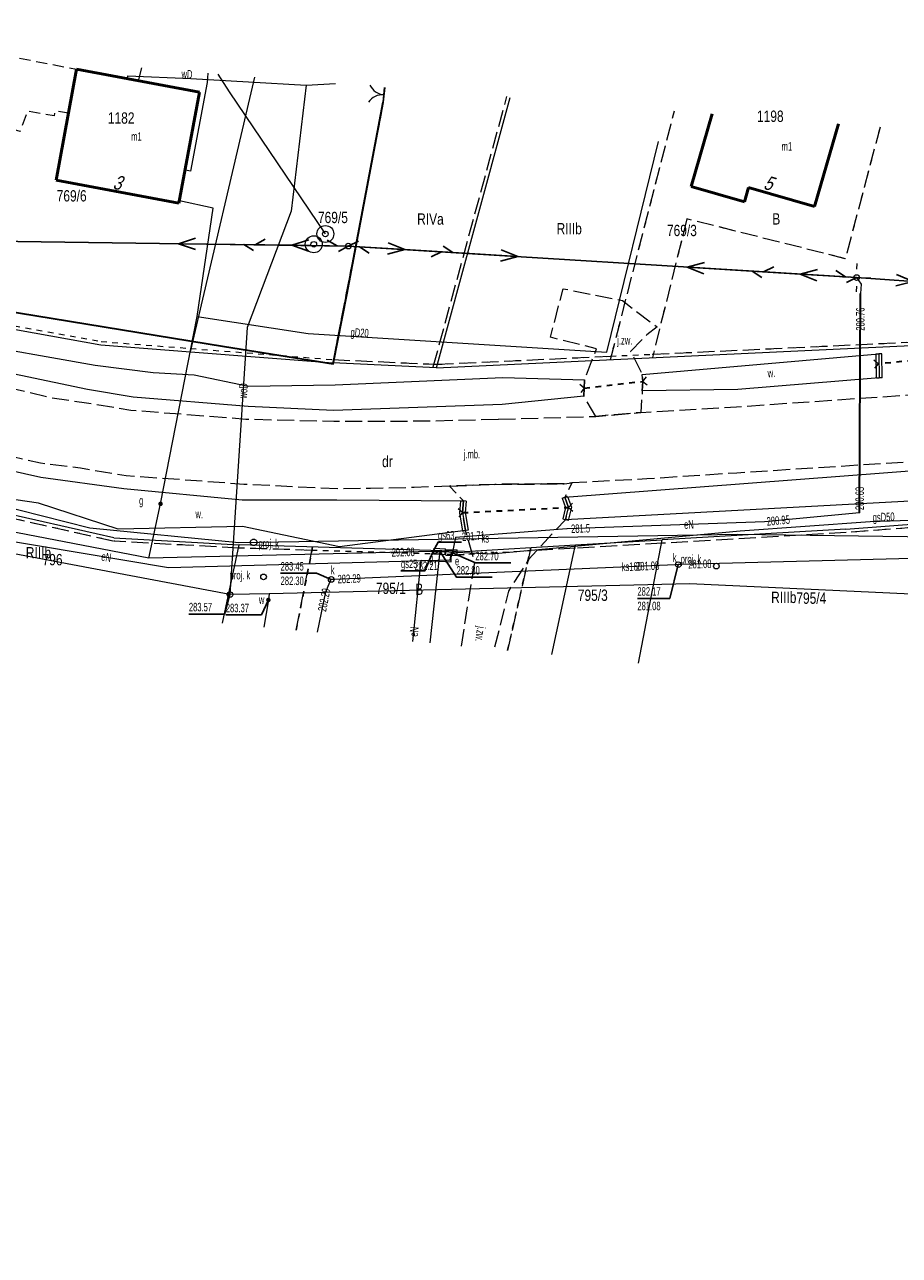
# Model space of a CAD drawing. Header units: metres. Extents: x 7428509 to 7430603, y 5527625 to 5529161.
# Tile 15 of 29: x 7430177 to 7430254, y 5527700 to 5527809. Entities that reach past the tile are written whole.
import ezdxf
from ezdxf.enums import TextEntityAlignment as Align

# ---------------------------------------------------------------- set-up
doc = ezdxf.new("R2010")
doc.units = ezdxf.units.M
doc.header["$MEASUREMENT"] = 0
for name, pattern in [('0.5_0.5', [1, 0.5, -0.5]), ('1.0_0.5', [1.5, 1, -0.5]), ('1.5_0.5', [2, 1.5, -0.5]), ('219-500', [0]), ('egkk-500', [2, 1.5, -0.5]), ('egug-500', [1, 0.5, -0.5]), ('otkz_500', [1, 0.5, -0.5]), ('otob_500', [0]), ('suep_nn_500', [0]), ('sutp_500', [0])]:
    doc.linetypes.add(name, pattern=pattern)
doc.layers.get('0').update_dxf_attribs({"color": 2, "linetype": 'CONTINUOUS', "lineweight": 5})
for name, color, linetype in [('210-oznaczenie konturu użytku gruntowego', 7, 'CONTINUOUS'), ('211-numer działki ewidencyjnej', 7, 'CONTINUOUS'), ('217-Granica konturu po granicy działki', 7, 'CONTINUOUS'), ('217-kontur klasyfikacyjny', 7, 'CONTINUOUS'), ('218-Granica użytku po granicy działki', 7, 'CONTINUOUS'), ('218-kontur użytku gruntowego', 7, 'CONTINUOUS'), ('219-działka ewidencyjna', 7, 'CONTINUOUS'), ('238-Punkt adresowy budynku', 7, 'CONTINUOUS'), ('312-budynek ewidencyjny', 7, 'CONTINUOUS'), ('312-oznaczenie budynku ewidencyjnego', 7, 'CONTINUOUS'), ('312-oznaczenie budynku ewidencyjnego-Atr117', 7, 'CONTINUOUS'), ('brama', 7, 'CONTINUOUS'), ('chodnik', 7, 'CONTINUOUS'), ('jezdnia', 7, 'CONTINUOUS'), ('jezdnia-Atr17', 7, 'CONTINUOUS'), ('komora podziemna', 7, 'CONTINUOUS'), ('komora podziemna - ob. projektowany', 7, 'CONTINUOUS'), ('komora podziemna - ob. projektowany-Atr17', 7, 'CONTINUOUS'), ('latarnia', 7, 'CONTINUOUS'), ('obudowa ochronna przewodu', 7, 'CONTINUOUS'), ('ogrodzenie trwałe', 7, 'CONTINUOUS'), ('przepust', 7, 'CONTINUOUS'), ('przewód elektroenergetyczny niskiego napięcia', 7, 'CONTINUOUS'), ('przewód elektroenergetyczny podziemny', 7, 'CONTINUOUS'), ('przewód elektroenergetyczny podziemny-Atr1', 7, 'CONTINUOUS'), ('przewód gazowy', 7, 'CONTINUOUS'), ('przewód gazowy-Atr1', 7, 'CONTINUOUS'), ('przewód kanalizacyjny', 7, 'CONTINUOUS'), ('przewód kanalizacyjny-Atr1', 7, 'CONTINUOUS'), ('przewód telekomunikacyjny napowietrzny', 7, 'CONTINUOUS'), ('przewód wodociągowy', 7, 'CONTINUOUS'), ('przewód wodociągowy-Atr1', 7, 'CONTINUOUS'), ('rzędna', 7, 'CONTINUOUS'), ('rzędna-Atr2', 7, 'CONTINUOUS'), ('rzędna-Atr3', 7, 'CONTINUOUS'), ('rów przydrożny (poligon)', 7, 'CONTINUOUS'), ('rów przydrożny (poligon)-Atr17', 7, 'CONTINUOUS'), ('studnia kanalizacyjna', 7, 'CONTINUOUS'), ('studnia kanalizacyjna - ob. projektowany', 7, 'CONTINUOUS'), ('studnia kanalizacyjna - ob. projektowany-Atr17', 7, 'CONTINUOUS'), ('studnia kanalizacyjna-Atr17', 7, 'CONTINUOUS'), ('studnia zwykła', 7, 'CONTINUOUS'), ('szafa elektroenergetyczna lub kontener', 7, 'CONTINUOUS'), ('szafa elektroenergetyczna lub kontener-Atr17', 7, 'CONTINUOUS'), ('szafa gazowa lub kontener', 7, 'CONTINUOUS'), ('szafa gazowa lub kontener-Atr17', 7, 'CONTINUOUS'), ('słup przewodów napowietrznych', 7, 'CONTINUOUS'), ('zasuwa lub zawór', 7, 'CONTINUOUS'), ('zasuwa lub zawór-Atr17', 7, 'CONTINUOUS'), ('ściana oporowa (linia)', 7, 'CONTINUOUS')]:
    doc.layers.add(name, color=color, linetype=linetype)
doc.styles.get("Standard").update_dxf_attribs({"font": 'Working1250', "width": 0.75})
doc.linetypes.add('902-500', pattern='A,3.75,0,[1,ksztalty.shx,S=0.5,R=0,X=0,Y=0],3.75', length=7.5)
doc.linetypes.add('otdn_500', pattern='A,5,0,[21,ksztalty.shx,S=0.5,R=0,X=-1,Y=0]', length=5)
doc.linetypes.add('otdn_500_short', pattern='A,2.5,0,[21,ksztalty.shx,S=0.5,R=0,X=-1,Y=0],0.5', length=3)

# ---------------------------------------------------------------- blocks, each defined once
blk = doc.blocks.new('US25')
at = {"linetype": 'Continuous', "lineweight": 0}
h = blk.add_hatch(color=0, dxfattribs=at)
edge = h.paths.add_edge_path()
edge.add_arc((0, 0), 0.2, 0, 360)
blk = doc.blocks.new('US15')
at = {"color": 0, "linetype": 'Continuous', "lineweight": 13}
blk.add_circle((0, 0), 0.25, dxfattribs=at)
blk = doc.blocks.new('PW01')
at = {"linetype": 'Continuous', "lineweight": 13}
h = blk.add_hatch(color=0, dxfattribs=at)
edge = h.paths.add_edge_path()
edge.add_arc((0, 0), 0.045, 0, 360)
blk = doc.blocks.new('US13')
at = {"color": 0, "linetype": 'Continuous', "lineweight": 13}
for radius in [0.75, 0.25]:
    blk.add_circle((0, 0), radius, dxfattribs=at)
blk = doc.blocks.new('US20')
at = {"color": 0, "linetype": 'Continuous', "lineweight": 13}
for p, q in [((-0.5, -0.25), (-0.5, 0.25)), ((-0.5, 0.25), (0.5, 0.25)), ((0.5, -0.25), (0.5, 0.25)), ((-0.5, -0.25), (0.5, -0.25))]:
    blk.add_line(p, q, dxfattribs=at)
blk = doc.blocks.new('US18')
at = {"color": 0, "linetype": 'Continuous', "lineweight": 13}
for p, q in [((-0.5, -0.25), (-0.5, 0.25)), ((-0.5, 0.25), (0.5, 0.25)), ((0.5, -0.25), (0.5, 0.25)), ((-0.5, -0.25), (0.5, -0.25))]:
    blk.add_line(p, q, dxfattribs=at)
blk = doc.blocks.new('SM01')
at = {"color": 0, "linetype": 'Continuous', "lineweight": 13}
for p, q in [((-0.53, 0.531), (-0.883, 0.884)), ((0.531, 0.531), (0.884, 0.884)), ((-0.53, -0.53), (-0.883, -0.883)), ((0.531, -0.53), (0.884, -0.883))]:
    blk.add_line(p, q, dxfattribs=at)
blk.add_circle((0, 0), 0.25, dxfattribs=at)
blk = doc.blocks.new('SUEP1')
at = {"color": 0, "linetype": 'Continuous'}
for p, q in [((0, 0), (5, 0)), ((5, 0), (3.5, 0.5)), ((5, 0), (3.5, -0.5)), ((5, 0), (15, 0)), ((15, 0), (13.5, 0.5)), ((15, 0), (13.5, -0.5))]:
    blk.add_line(p, q, dxfattribs=at)
blk = doc.blocks.new('IB05')
at = {"color": 0, "linetype": 'Continuous', "lineweight": 13}
for q in [(0.354, 0.354), (0.354, -0.354)]:
    blk.add_line((0, 0), q, dxfattribs=at)
blk = doc.blocks.new('SUTP')
at = {"color": 0, "linetype": 'Continuous'}
for p, q in [((0, 0), (0.866, 0.5)), ((0, 0), (9.232, 0)), ((1.866, -0.5), (1, 0)), ((7.366, -0.5), (8.232, 0)), ((9.232, 0), (8.366, 0.5))]:
    blk.add_line(p, q, dxfattribs=at)
blk = doc.blocks.new('OK02')
at = {"color": 0, "linetype": 'Continuous', "lineweight": 0}
for centre, start, end in [((-1.5, 0), 0, 60), ((1.5, 0), 120, 180)]:
    blk.add_arc(centre, 1.5, start, end, dxfattribs=at)

msp = doc.modelspace()

# ---------------------------------------------------------------- linework, layer by layer
at = {"layer": '217-Granica konturu po granicy działki', "color": 3, "linetype": '1.5_0.5', "lineweight": 18}
for p, q in [((7430212.96, 5527778.81), (7430219.46, 5527802.67)), ((7430219.46, 5527802.67), (7430219.46, 5527802.67)), ((7430219.46, 5527802.67), (7430219.46, 5527802.67)), ((7430232.3, 5527779.92), (7430255.15, 5527780.99)), ((7430232.3, 5527779.92), (7430232.3, 5527779.92)), ((7430232.3, 5527779.92), (7430232.3, 5527779.92)), ((7430204.09, 5527779.45), (7430204.09, 5527779.45)), ((7430204.09, 5527779.45), (7430204.09, 5527779.45)), ((7430204.09, 5527779.45), (7430213.26, 5527779.03)), ((7430213.24, 5527779.03), (7430228.6, 5527779.75)), ((7430213.24, 5527779.03), (7430213.24, 5527779.03)), ((7430213.24, 5527779.03), (7430213.24, 5527779.03)), ((7430213.26, 5527779.03), (7430213.26, 5527779.03)), ((7430213.26, 5527779.03), (7430213.26, 5527779.03)), ((7430228.6, 5527779.75), (7430228.6, 5527779.75)), ((7430228.6, 5527779.75), (7430228.6, 5527779.75)), ((7430212.96, 5527778.81), (7430212.96, 5527778.81)), ((7430212.96, 5527778.81), (7430212.96, 5527778.81)), ((7430184.67, 5527763.42), (7430167.48, 5527767.29)), ((7430263.32, 5527765.23), (7430249.43, 5527764.17)), ((7430249.43, 5527764.17), (7430233.2, 5527763.23)), ((7430249.43, 5527764.17), (7430249.43, 5527764.17)), ((7430249.43, 5527764.17), (7430249.43, 5527764.17)), ((7430249.43, 5527764.17), (7430249.43, 5527764.17)), ((7430249.43, 5527764.17), (7430249.43, 5527764.17)), ((7430184.67, 5527763.42), (7430184.67, 5527763.42)), ((7430184.67, 5527763.42), (7430184.67, 5527763.42)), ((7430195.81, 5527762.8), (7430184.72, 5527763.41)), ((7430184.72, 5527763.41), (7430184.72, 5527763.41)), ((7430184.72, 5527763.41), (7430184.72, 5527763.41)), ((7430195.81, 5527762.8), (7430195.81, 5527762.8)), ((7430195.81, 5527762.8), (7430195.81, 5527762.8)), ((7430202.3, 5527762.6), (7430195.82, 5527762.8)), ((7430195.82, 5527762.8), (7430195.82, 5527762.8)), ((7430195.82, 5527762.8), (7430195.82, 5527762.8)), ((7430202.3, 5527762.6), (7430202.3, 5527762.6)), ((7430202.3, 5527762.6), (7430202.3, 5527762.6)), ((7430225.53, 5527762.78), (7430221.6, 5527762.55)), ((7430221.6, 5527762.55), (7430221.6, 5527762.55)), ((7430221.6, 5527762.55), (7430221.6, 5527762.55)), ((7430233.2, 5527763.23), (7430225.53, 5527762.78)), ((7430225.53, 5527762.78), (7430225.53, 5527762.78)), ((7430225.53, 5527762.78), (7430225.53, 5527762.78)), ((7430225.53, 5527762.78), (7430225.53, 5527762.78)), ((7430225.53, 5527762.78), (7430225.53, 5527762.78)), ((7430233.2, 5527763.23), (7430233.2, 5527763.23)), ((7430233.2, 5527763.23), (7430233.2, 5527763.23)), ((7430233.2, 5527763.23), (7430233.2, 5527763.23)), ((7430233.2, 5527763.23), (7430233.2, 5527763.23))]:
    msp.add_line(p, q, dxfattribs=at)
at = {"layer": '217-kontur klasyfikacyjny', "color": 92, "linetype": 'egkk-500', "lineweight": 18, "flags": 128}
for points in [[(7430208.67, 5527803.48), (7430208.55, 5527802.19)], [(7430208.55, 5527802.19), (7430204.08, 5527779.15)], [(7430228.61, 5527779.45), (7430234.26, 5527801.43)], [(7430252.42, 5527799.97), (7430249.35, 5527788.36)], [(7430235.36, 5527791.87), (7430232.31, 5527779.62)], [(7430249.35, 5527788.36), (7430235.36, 5527791.87)], [(7430200.85, 5527755.56), (7430202.31, 5527762.9)], [(7430221.58, 5527762.85), (7430219.53, 5527753.76)]]:
    msp.add_lwpolyline(points, dxfattribs=at)
at = {"layer": '218-Granica użytku po granicy działki', "color": 3, "linetype": '0.5_0.5', "lineweight": 18}
for p, q in [((7430167.11, 5527784.03), (7430183.65, 5527781.04)), ((7430183.62, 5527781.04), (7430183.62, 5527781.04)), ((7430183.62, 5527781.04), (7430183.62, 5527781.04)), ((7430183.62, 5527781.04), (7430191.53, 5527780.43)), ((7430183.65, 5527781.04), (7430183.65, 5527781.04)), ((7430183.65, 5527781.04), (7430183.65, 5527781.04)), ((7430191.53, 5527780.43), (7430191.53, 5527780.43)), ((7430191.53, 5527780.43), (7430191.53, 5527780.43)), ((7430191.53, 5527780.43), (7430191.53, 5527780.43)), ((7430191.53, 5527780.43), (7430191.53, 5527780.43)), ((7430191.53, 5527780.43), (7430204.1, 5527779.45)), ((7430228.6, 5527779.75), (7430232.3, 5527779.92)), ((7430232.3, 5527779.92), (7430255.15, 5527780.99)), ((7430232.3, 5527779.92), (7430232.3, 5527779.92)), ((7430232.3, 5527779.92), (7430232.3, 5527779.92)), ((7430232.3, 5527779.92), (7430232.3, 5527779.92)), ((7430232.3, 5527779.92), (7430232.3, 5527779.92)), ((7430204.09, 5527779.45), (7430204.09, 5527779.45)), ((7430204.09, 5527779.45), (7430204.09, 5527779.45)), ((7430204.09, 5527779.45), (7430213.26, 5527779.03)), ((7430204.1, 5527779.45), (7430204.1, 5527779.45)), ((7430204.1, 5527779.45), (7430204.1, 5527779.45)), ((7430213.24, 5527779.03), (7430228.6, 5527779.75)), ((7430213.24, 5527779.03), (7430213.24, 5527779.03)), ((7430213.24, 5527779.03), (7430213.24, 5527779.03)), ((7430213.26, 5527779.03), (7430213.26, 5527779.03)), ((7430213.26, 5527779.03), (7430213.26, 5527779.03)), ((7430228.6, 5527779.75), (7430228.6, 5527779.75)), ((7430228.6, 5527779.75), (7430228.6, 5527779.75)), ((7430228.6, 5527779.75), (7430228.6, 5527779.75)), ((7430228.6, 5527779.75), (7430228.6, 5527779.75)), ((7430184.67, 5527763.42), (7430167.48, 5527767.29)), ((7430263.32, 5527765.23), (7430249.43, 5527764.17)), ((7430249.43, 5527764.17), (7430233.2, 5527763.23)), ((7430249.43, 5527764.17), (7430249.43, 5527764.17)), ((7430249.43, 5527764.17), (7430249.43, 5527764.17)), ((7430249.43, 5527764.17), (7430249.43, 5527764.17)), ((7430249.43, 5527764.17), (7430249.43, 5527764.17)), ((7430184.67, 5527763.42), (7430184.67, 5527763.42)), ((7430184.67, 5527763.42), (7430184.67, 5527763.42)), ((7430195.81, 5527762.8), (7430184.72, 5527763.41)), ((7430184.72, 5527763.41), (7430184.72, 5527763.41)), ((7430184.72, 5527763.41), (7430184.72, 5527763.41)), ((7430195.81, 5527762.8), (7430195.81, 5527762.8)), ((7430195.81, 5527762.8), (7430195.81, 5527762.8)), ((7430202.3, 5527762.6), (7430195.82, 5527762.8)), ((7430195.82, 5527762.8), (7430195.82, 5527762.8)), ((7430195.82, 5527762.8), (7430195.82, 5527762.8)), ((7430215.7, 5527762.2), (7430202.3, 5527762.6)), ((7430202.3, 5527762.6), (7430202.3, 5527762.6)), ((7430202.3, 5527762.6), (7430202.3, 5527762.6)), ((7430202.3, 5527762.6), (7430202.3, 5527762.6)), ((7430202.3, 5527762.6), (7430202.3, 5527762.6)), ((7430221.6, 5527762.55), (7430215.73, 5527762.2)), ((7430225.53, 5527762.78), (7430221.6, 5527762.55)), ((7430221.6, 5527762.55), (7430221.6, 5527762.55)), ((7430221.6, 5527762.55), (7430221.6, 5527762.55)), ((7430221.6, 5527762.55), (7430221.6, 5527762.55)), ((7430221.6, 5527762.55), (7430221.6, 5527762.55)), ((7430233.2, 5527763.23), (7430225.53, 5527762.78)), ((7430225.53, 5527762.78), (7430225.53, 5527762.78)), ((7430225.53, 5527762.78), (7430225.53, 5527762.78)), ((7430225.53, 5527762.78), (7430225.53, 5527762.78)), ((7430225.53, 5527762.78), (7430225.53, 5527762.78)), ((7430233.2, 5527763.23), (7430233.2, 5527763.23)), ((7430233.2, 5527763.23), (7430233.2, 5527763.23)), ((7430233.2, 5527763.23), (7430233.2, 5527763.23)), ((7430233.2, 5527763.23), (7430233.2, 5527763.23)), ((7430215.7, 5527762.2), (7430215.7, 5527762.2)), ((7430215.7, 5527762.2), (7430215.7, 5527762.2)), ((7430215.73, 5527762.2), (7430215.73, 5527762.2)), ((7430215.73, 5527762.2), (7430215.73, 5527762.2))]:
    msp.add_line(p, q, dxfattribs=at)
at = {"layer": '218-kontur użytku gruntowego', "color": 3, "linetype": 'egug-500', "lineweight": 18, "flags": 128}
for points in [[(7430208.67, 5527803.48), (7430208.55, 5527802.19)], [(7430208.55, 5527802.19), (7430204.08, 5527779.15)], [(7430228.61, 5527779.45), (7430234.26, 5527801.43)], [(7430252.42, 5527799.97), (7430249.35, 5527788.36)], [(7430235.36, 5527791.87), (7430232.31, 5527779.62)], [(7430249.35, 5527788.36), (7430235.36, 5527791.87)], [(7430202.31, 5527762.9), (7430200.85, 5527755.56)], [(7430219.53, 5527753.76), (7430221.58, 5527762.85)]]:
    msp.add_lwpolyline(points, dxfattribs=at)
at = {"layer": '219-działka ewidencyjna', "color": 7, "linetype": '219-500', "lineweight": 18, "flags": 128}
for points in [[(7430191.51, 5527780.13), (7430197.2, 5527804.4)], [(7430213.25, 5527778.73), (7430219.75, 5527802.59)], [(7430167.06, 5527783.73), (7430183.6, 5527780.74)], [(7430183.6, 5527780.74), (7430191.51, 5527780.13)], [(7430191.51, 5527780.13), (7430204.08, 5527779.15)], [(7430213.25, 5527778.73), (7430255.16, 5527780.69)], [(7430213.25, 5527778.73), (7430204.08, 5527779.15)], [(7430184.74, 5527763.71), (7430167.55, 5527767.58)], [(7430249.41, 5527764.47), (7430263.3, 5527765.53)], [(7430184.74, 5527763.71), (7430195.83, 5527763.1)], [(7430249.41, 5527764.47), (7430233.18, 5527763.53)], [(7430194.35, 5527756.18), (7430195.83, 5527763.1)], [(7430215.71, 5527762.5), (7430195.83, 5527763.1)], [(7430215.71, 5527762.5), (7430225.51, 5527763.08)], [(7430225.31, 5527762.14), (7430225.51, 5527763.08)], [(7430225.51, 5527763.08), (7430233.18, 5527763.53)], [(7430231.08, 5527752.65), (7430233.18, 5527763.53)], [(7430223.43, 5527753.39), (7430225.31, 5527762.14)]]:
    msp.add_lwpolyline(points, dxfattribs=at)
at = {"layer": '312-budynek ewidencyjny', "color": 7, "linetype": 'Continuous', "lineweight": 50, "flags": 128}
for points in [[(7430179.67, 5527795.29), (7430181.45, 5527805.1)], [(7430181.45, 5527805.1), (7430192.33, 5527803.07)], [(7430192.33, 5527803.07), (7430190.5, 5527793.27)], [(7430235.74, 5527794.72), (7430237.6, 5527801.16)], [(7430248.74, 5527800.27), (7430246.64, 5527792.97)], [(7430190.5, 5527793.27), (7430179.67, 5527795.29)], [(7430240.44, 5527793.37), (7430235.74, 5527794.72)], [(7430240.8, 5527794.65), (7430240.44, 5527793.37)], [(7430246.64, 5527792.97), (7430240.8, 5527794.65)]]:
    msp.add_lwpolyline(points, dxfattribs=at)
at = {"layer": 'brama', "color": 7, "linetype": 'otob_500', "lineweight": 18, "flags": 128}
msp.add_lwpolyline([(7430208.55, 5527802.19), (7430208.65, 5527803.48)], dxfattribs=at)
at = {"layer": 'chodnik', "color": 7, "linetype": '1.0_0.5', "lineweight": 18, "flags": 128}
msp.add_lwpolyline([(7430176.41, 5527806.07), (7430181.45, 5527805.1), (7430180.74, 5527801.2), (7430179.56, 5527801.41), (7430179.48, 5527800.96), (7430177.11, 5527801.39), (7430176.47, 5527799.6), (7430175.45, 5527799.9), (7430171.5, 5527786.13), (7430172.12, 5527784.16)], dxfattribs=at)
at = {"layer": 'jezdnia', "color": 7, "linetype": '1.5_0.5', "lineweight": 18, "flags": 128}
for points in [[(7430218.72, 5527774.18), (7430227.31, 5527774.43), (7430231.28, 5527774.78), (7430239.73, 5527775.28), (7430258.88, 5527776.6), (7430265.78, 5527776.94), (7430272.99, 5527777.08), (7430275.65, 5527777.09), (7430279.78, 5527777.08), (7430287.68, 5527776.81), (7430300.49, 5527775.58), (7430307.06, 5527774.6), (7430313.64, 5527773.32), (7430319.73, 5527772.11), (7430324.82, 5527770.64), (7430333.05, 5527768.08), (7430338.5, 5527766), (7430343.67, 5527764.03), (7430352.21, 5527760.93), (7430363.19, 5527756.51), (7430374.78, 5527752.04), (7430383.71, 5527748.4), (7430391.19, 5527745.47), (7430398.82, 5527742.26), (7430405.67, 5527739.56), (7430416.91, 5527734.95), (7430426.65, 5527730.94), (7430433.43, 5527728.12), (7430437.36, 5527726.5), (7430449.37, 5527721.78), (7430451.39, 5527720.79), (7430454.51, 5527719.6), (7430464.72, 5527715.44), (7430474.73, 5527710.97), (7430482.04, 5527707.47), (7430487.88, 5527704.42), (7430493.78, 5527701.27), (7430498.17, 5527698.65), (7430504.13, 5527695.31), (7430510.77, 5527690.85), (7430521, 5527683.91), (7430532.55, 5527676.34), (7430544.06, 5527668.43), (7430549.96, 5527664.51), (7430559.13, 5527658.16), (7430571.4, 5527649.51), (7430569.45, 5527643.86), (7430555.54, 5527653.3), (7430546.8, 5527659.2), (7430540.11, 5527663.7), (7430529.1, 5527671.25), (7430517.8, 5527679.08), (7430507.45, 5527686.02), (7430501.43, 5527689.95), (7430495.41, 5527693.93), (7430491.1, 5527696.25), (7430485.74, 5527699.33), (7430481.21, 5527701.81), (7430480.13, 5527702.35), (7430471.61, 5527706.18), (7430463.58, 5527709.54), (7430451.04, 5527714.69), (7430447.64, 5527716.07), (7430440.85, 5527718.96), (7430435.02, 5527721.25), (7430430.87, 5527722.99), (7430424.16, 5527725.77), (7430414.42, 5527729.68), (7430403.46, 5527734.19), (7430396.47, 5527737.08), (7430389.75, 5527739.82), (7430382.09, 5527742.69), (7430372.75, 5527746.43), (7430361.16, 5527750.96), (7430349.66, 5527755.38), (7430341.86, 5527758.43), (7430336.34, 5527760.63), (7430331.23, 5527762.31), (7430323.1, 5527764.98), (7430318.31, 5527766.28), (7430312.85, 5527767.47), (7430304.15, 5527769.03), (7430300.25, 5527769.55), (7430287.26, 5527770.83), (7430280.45, 5527771.04), (7430275.3, 5527771.07), (7430273.11, 5527771.05), (7430266.58, 5527770.97), (7430259.14, 5527770.67), (7430239.76, 5527769.43), (7430231.81, 5527768.91), (7430225.21, 5527768.56), (7430224.52, 5527768.48), (7430218.39, 5527768.43), (7430214.4, 5527768.28), (7430211.27, 5527768.15), (7430207.41, 5527768.07), (7430204.52, 5527768.02), (7430196.23, 5527768.43), (7430185.83, 5527769.19), (7430181.8, 5527769.85), (7430178.28, 5527770.29), (7430167.45, 5527772.79), (7430160.97, 5527774.51), (7430155.15, 5527776.42), (7430154.1, 5527776.75), (7430150.29, 5527778.22), (7430145.6, 5527780.1), (7430143.71, 5527781.18), (7430137.72, 5527783.81), (7430131.73, 5527786.81), (7430128.38, 5527788.35), (7430125.36, 5527789.94), (7430115.89, 5527795.58), (7430115.01, 5527796.13), (7430107.57, 5527800.55), (7430108.51, 5527808.26), (7430117.7, 5527801.33), (7430128.09, 5527795.14), (7430131.32, 5527793.39), (7430137.58, 5527790.41), (7430141.49, 5527788.64), (7430146.14, 5527786.64), (7430154.15, 5527783.23), (7430157.61, 5527782.02), (7430159.64, 5527781.2), (7430165.62, 5527779.38), (7430170.12, 5527778.22), (7430179.29, 5527776.08), (7430182.34, 5527775.63), (7430186.25, 5527774.99), (7430196.42, 5527774.2), (7430204.17, 5527774), (7430212.15, 5527774.03)], [(7430227.31, 5527774.43), (7430226.26, 5527776.21), (7430226.32, 5527777.65), (7430227.38, 5527780.4), (7430223.32, 5527781.42), (7430224.42, 5527785.71), (7430229.66, 5527784.66), (7430232.73, 5527782.33), (7430231.82, 5527781.63), (7430230.39, 5527780.17), (7430231.42, 5527778.13), (7430231.47, 5527777.52), (7430231.42, 5527776.69), (7430231.28, 5527774.78)]]:
    msp.add_lwpolyline(points, close=True, dxfattribs=at)
for points in [[(7430214.4, 5527768.28), (7430218.39, 5527768.43), (7430224.52, 5527768.48), (7430225.21, 5527768.56), (7430224.59, 5527767.29), (7430224.91, 5527766.4), (7430224.63, 5527765.31), (7430221.4, 5527761.83), (7430219.6, 5527758.99), (7430218.34, 5527753.88)], [(7430215.44, 5527754.15), (7430216.63, 5527761.55), (7430215.8, 5527764.34), (7430215.54, 5527765.93), (7430215.62, 5527766.96), (7430214.4, 5527768.28)]]:
    msp.add_lwpolyline(points, dxfattribs=at)
at = {"layer": 'komora podziemna - ob. projektowany', "color": 34, "linetype": 'Continuous', "lineweight": 18, "flags": 128}
msp.add_lwpolyline([(7430197.1, 5527763.03), (7430197.04, 5527763.04), (7430196.99, 5527763.05), (7430196.94, 5527763.08), (7430196.89, 5527763.12), (7430196.86, 5527763.17), (7430196.83, 5527763.22), (7430196.82, 5527763.28), (7430196.82, 5527763.34), (7430196.83, 5527763.4), (7430196.86, 5527763.45), (7430196.89, 5527763.5), (7430196.94, 5527763.54), (7430196.99, 5527763.57), (7430197.04, 5527763.58), (7430197.1, 5527763.59), (7430197.16, 5527763.58), (7430197.21, 5527763.57), (7430197.26, 5527763.54), (7430197.31, 5527763.5), (7430197.34, 5527763.45), (7430197.37, 5527763.4), (7430197.38, 5527763.34), (7430197.38, 5527763.28), (7430197.37, 5527763.22), (7430197.34, 5527763.17), (7430197.31, 5527763.12), (7430197.26, 5527763.08), (7430197.21, 5527763.05), (7430197.16, 5527763.04)], close=True, dxfattribs=at)
at = {"layer": 'obudowa ochronna przewodu', "color": 7, "linetype": 'Continuous', "lineweight": 35, "flags": 128}
msp.add_lwpolyline([(7430250.61, 5527765.9), (7430250.68, 5527785.29)], dxfattribs=at)
at = {"layer": 'ogrodzenie trwałe', "color": 7, "linetype": '902-500', "lineweight": 35, "flags": 128}
msp.add_lwpolyline([(7430173.25, 5527806.32), (7430172.26, 5527802.76), (7430167.29, 5527785.12), (7430170.7, 5527784.38), (7430172.12, 5527784.16), (7430173.25, 5527784.07), (7430194.52, 5527780.59), (7430204.11, 5527779.07), (7430205.32, 5527785.2), (7430208.55, 5527802.19)], dxfattribs=at)
at = {"layer": 'przepust', "color": 7, "linetype": 'otkz_500', "lineweight": 35, "flags": 128}
for points in [[(7430257.34, 5527779.55), (7430252.24, 5527779.07)], [(7430226.29, 5527776.93), (7430231.47, 5527777.52)], [(7430215.54, 5527765.93), (7430224.91, 5527766.4)]]:
    msp.add_lwpolyline(points, dxfattribs=at)
at = {"layer": 'przewód elektroenergetyczny niskiego napięcia', "color": 1, "linetype": 'suep_nn_500', "lineweight": 18, "flags": 128}
for points in [[(7430161.65, 5527790.08), (7430205.46, 5527789.47)], [(7430205.46, 5527789.47), (7430250.35, 5527786.69)], [(7430250.35, 5527786.69), (7430294.8, 5527783.65)]]:
    msp.add_lwpolyline(points, dxfattribs=at)
at = {"layer": 'przewód elektroenergetyczny podziemny', "color": 1, "linetype": 'Continuous', "lineweight": 18, "flags": 128}
for points in [[(7430250.35, 5527786.69), (7430250.74, 5527786.1), (7430250.68, 5527785.29), (7430250.61, 5527765.9), (7430242.21, 5527765.13), (7430224.77, 5527764.49), (7430214.92, 5527763.75), (7430214.6, 5527762.19)], [(7430165.37, 5527759.05), (7430166.6, 5527764.93), (7430189.58, 5527761.09), (7430214.46, 5527761.75), (7430214.57, 5527762.4)], [(7430211.17, 5527754.56), (7430211.89, 5527761.72), (7430214.54, 5527761.58), (7430214.57, 5527762.4)]]:
    msp.add_lwpolyline(points, dxfattribs=at)
at = {"layer": 'przewód gazowy', "color": 52, "linetype": 'Continuous', "lineweight": 18, "flags": 128}
for points in [[(7430212.89, 5527762.51), (7430187.84, 5527761.9), (7430167.96, 5527765.73), (7430156.37, 5527770.54), (7430143.45, 5527776.14), (7430131.07, 5527782.08), (7430117.28, 5527786.49), (7430105.22, 5527790.41), (7430081.15, 5527797.57), (7430073.95, 5527805.09), (7430056.2, 5527809.03)], [(7430192.1, 5527783.25), (7430201.91, 5527781.74), (7430228.28, 5527780.11), (7430232.84, 5527798.7)], [(7430192.1, 5527783.25), (7430193.53, 5527792.81), (7430190.54, 5527793.46)], [(7430187.84, 5527761.9), (7430188.88, 5527766.71), (7430192.1, 5527783.25)], [(7430458.6, 5527703.63), (7430445.74, 5527709.46), (7430433.32, 5527714.28), (7430411.35, 5527723.57), (7430393.62, 5527730.49), (7430380.7, 5527736.28), (7430368.45, 5527740.71), (7430342.31, 5527751.74), (7430320.18, 5527758.87), (7430303.26, 5527763.24), (7430291.5, 5527764.47), (7430283.03, 5527765.82), (7430264.76, 5527765.57), (7430251.54, 5527765.13), (7430240.05, 5527764.29), (7430218.09, 5527762.27), (7430213.07, 5527762.5)], [(7430213.53, 5527762.52), (7430212.66, 5527754.42)], [(7430212.89, 5527762.51), (7430212.9, 5527762.26), (7430213.53, 5527762.52)], [(7430213.07, 5527762.5), (7430212.89, 5527762.51)]]:
    msp.add_lwpolyline(points, dxfattribs=at)
at = {"layer": 'przewód gazowy-Atr1', "color": 40, "flags": 128}
for points in [[(7430212.96, 5527762.54), (7430213.38, 5527763.33), (7430215.46, 5527763.33)], [(7430212.88, 5527762.37), (7430212.22, 5527760.8), (7430210.11, 5527760.8)]]:
    msp.add_lwpolyline(points, dxfattribs=at)
at = {"layer": 'przewód kanalizacyjny', "color": 34, "linetype": 'Continuous', "lineweight": 18, "flags": 128}
for points in [[(7430193.05, 5527804.73), (7430192.98, 5527803.93), (7430191.51, 5527796.1), (7430191.08, 5527796.17)], [(7430121.67, 5527803.79), (7430139.04, 5527794.84), (7430165.11, 5527784.96), (7430163.8, 5527769.36), (7430182.62, 5527764.59), (7430195.79, 5527763.28), (7430239.84, 5527764.04), (7430282.61, 5527763.44), (7430297.65, 5527760.78), (7430318.83, 5527757.27), (7430358.09, 5527744.23), (7430410.01, 5527722.7), (7430446.96, 5527706.78), (7430476.29, 5527691.86)], [(7430278.95, 5527762.49), (7430234.86, 5527761.35), (7430234.6, 5527761.34), (7430234.32, 5527761.33), (7430204.19, 5527760.04), (7430203.95, 5527760.03)], [(7430202.75, 5527755.37), (7430203.46, 5527758.93), (7430203.84, 5527759.8), (7430203.95, 5527760.03)]]:
    msp.add_lwpolyline(points, dxfattribs=at)
at = {"layer": 'przewód telekomunikacyjny napowietrzny', "color": 30, "linetype": 'sutp_500', "lineweight": 18, "flags": 128}
for points in [[(7430205.46, 5527789.47), (7430161.65, 5527790.08)], [(7430250.35, 5527786.69), (7430205.46, 5527789.47)]]:
    msp.add_lwpolyline(points, dxfattribs=at)
at = {"layer": 'przewód wodociągowy', "color": 5, "linetype": 'Continuous', "lineweight": 18, "flags": 128}
for points in [[(7430187.18, 5527805.2), (7430186.91, 5527804.08)], [(7430185.95, 5527804.26), (7430186, 5527804.5), (7430191.55, 5527804.26), (7430201.74, 5527803.67)], [(7430203.43, 5527790.54), (7430194.98, 5527803.1), (7430193.96, 5527804.66)], [(7430201.74, 5527803.67), (7430200.42, 5527792.56), (7430196.54, 5527782.27), (7430195.01, 5527758.69)], [(7430201.74, 5527803.67), (7430204.33, 5527803.83)], [(7430195.01, 5527758.69), (7430166.09, 5527764.15), (7430147.22, 5527771.96)], [(7430459.26, 5527701.76), (7430457.79, 5527702.34), (7430427.73, 5527714.29), (7430394.98, 5527727.54), (7430357.85, 5527740.67), (7430318.04, 5527751.41), (7430288.62, 5527757.18), (7430235.63, 5527759.65), (7430198.47, 5527758.77), (7430195.01, 5527758.69)], [(7430198.47, 5527758.77), (7430198.4, 5527758.22), (7430198, 5527755.83)]]:
    msp.add_lwpolyline(points, dxfattribs=at)
at = {"layer": 'rzędna-Atr2', "color": 7, "flags": 128}
for points in [[(7430213.53, 5527762.52), (7430215.02, 5527760.22), (7430218.16, 5527760.22)], [(7430214.57, 5527762.4), (7430216.68, 5527761.49), (7430219.82, 5527761.49)], [(7430203.95, 5527760.03), (7430202.66, 5527760.58), (7430199.48, 5527760.58)], [(7430234.6, 5527761.34), (7430233.85, 5527758.36), (7430230.99, 5527758.36)], [(7430195.01, 5527758.69), (7430194.53, 5527756.98), (7430191.38, 5527756.98)], [(7430198.4, 5527758.22), (7430197.79, 5527756.9), (7430194.64, 5527756.9)]]:
    msp.add_lwpolyline(points, dxfattribs=at)
at = {"layer": 'rów przydrożny (poligon)', "color": 7, "linetype": 'Continuous', "lineweight": 18, "flags": 128}
for points in [[(7430171.08, 5527781.07), (7430183.09, 5527778.96), (7430188.23, 5527778.31), (7430191.86, 5527778.1), (7430196.64, 5527777.11), (7430204.29, 5527777.21), (7430210.35, 5527777.48), (7430219.09, 5527777.86), (7430226.32, 5527777.65), (7430226.26, 5527776.21), (7430219.06, 5527775.47), (7430204.15, 5527774.94), (7430196.6, 5527775.3), (7430186.47, 5527776.13), (7430182.42, 5527776.82), (7430170.61, 5527779.29), (7430170.76, 5527780.21)], [(7430231.42, 5527778.13), (7430252.31, 5527779.95), (7430252.35, 5527777.83), (7430239.86, 5527776.8), (7430231.42, 5527776.69), (7430231.47, 5527777.52)], [(7430167.44, 5527768.34), (7430167.92, 5527771.39), (7430178.31, 5527769.07), (7430185.63, 5527768.06), (7430196.08, 5527767.06), (7430204.45, 5527767.06), (7430215.62, 5527766.96), (7430215.54, 5527765.93), (7430215.8, 5527764.34), (7430204.68, 5527762.91), (7430196.1, 5527764.7), (7430185.12, 5527764.47), (7430178.1, 5527766.76)], [(7430224.59, 5527767.29), (7430261.21, 5527770.1), (7430270.14, 5527769.99), (7430281.8, 5527770.14), (7430291.49, 5527769.8), (7430298.08, 5527768.86), (7430306.46, 5527767.52), (7430312.72, 5527766.39), (7430318.19, 5527765.21), (7430317.48, 5527763.01), (7430309.32, 5527764.9), (7430300.39, 5527766.25), (7430292.68, 5527767.25), (7430286.94, 5527767.67), (7430278.83, 5527767.62), (7430268.63, 5527767.46), (7430260.48, 5527767.23), (7430224.63, 5527765.31), (7430224.91, 5527766.4)]]:
    msp.add_lwpolyline(points, close=True, dxfattribs=at)
at = {"layer": 'ściana oporowa (linia)', "color": 0, "lineweight": 18}
for p, q in [((7430252.1, 5527777.83), (7430252.06, 5527779.95)), ((7430252.06, 5527779.95), (7430252.31, 5527779.95)), ((7430252.1, 5527777.83), (7430252.35, 5527777.83)), ((7430215.87, 5527766.94), (7430215.62, 5527766.96)), ((7430215.87, 5527766.94), (7430215.79, 5527765.94)), ((7430224.83, 5527767.37), (7430224.59, 5527767.29)), ((7430224.83, 5527767.37), (7430225.17, 5527766.41)), ((7430215.79, 5527765.94), (7430216.05, 5527764.38)), ((7430225.17, 5527766.41), (7430224.87, 5527765.25)), ((7430224.87, 5527765.25), (7430224.63, 5527765.31)), ((7430216.05, 5527764.38), (7430215.8, 5527764.34))]:
    msp.add_line(p, q, dxfattribs=at)
at = {"layer": 'ściana oporowa (linia)', "color": 0, "linetype": 'otdn_500_short', "lineweight": 18}
for p, q in [((7430252.56, 5527779.95), (7430252.31, 5527779.95)), ((7430252.6, 5527777.83), (7430252.56, 5527779.95)), ((7430252.6, 5527777.83), (7430252.35, 5527777.83))]:
    msp.add_line(p, q, dxfattribs=at)
at = {"layer": 'ściana oporowa (linia)', "color": 0, "linetype": 'otdn_500', "lineweight": 18}
for p, q in [((7430215.37, 5527766.98), (7430215.29, 5527765.92)), ((7430215.37, 5527766.98), (7430215.62, 5527766.96)), ((7430224.35, 5527767.21), (7430224.59, 5527767.29)), ((7430224.35, 5527767.21), (7430224.65, 5527766.39)), ((7430215.29, 5527765.92), (7430215.55, 5527764.3)), ((7430224.65, 5527766.39), (7430224.39, 5527765.37)), ((7430224.39, 5527765.37), (7430224.63, 5527765.31)), ((7430215.55, 5527764.3), (7430215.8, 5527764.34))]:
    msp.add_line(p, q, dxfattribs=at)

# ---------------------------------------------------------------- block references
at = {"layer": 'brama', "color": 7, "linetype": 'Continuous', "lineweight": 18, "rotation": 85.391}
msp.add_blockref('OK02', (7430208.6, 5527802.83), dxfattribs=at)
at = {"layer": 'komora podziemna', "color": 5, "linetype": 'Continuous', "lineweight": 18, "rotation": 346.792}
msp.add_blockref('US15', (7430195.01, 5527758.69), dxfattribs=at)
at = {"layer": 'latarnia', "color": 7, "linetype": 'Continuous', "lineweight": 18, "rotation": 313.394}
msp.add_blockref('SM01', (7430250.35, 5527786.69), dxfattribs=at)
at = {"layer": 'przepust', "color": 7, "linetype": 'Continuous', "lineweight": 35}
for p, rotation in [((7430252.24, 5527779.07), 185.377), ((7430231.47, 5527777.52), 6.498000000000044), ((7430226.29, 5527776.93), 186.498), ((7430215.54, 5527765.93), 182.872), ((7430224.91, 5527766.4), 2.87199999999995)]:
    msp.add_blockref('IB05', p, dxfattribs=dict(at, rotation=rotation))
at = {"layer": 'przewód elektroenergetyczny niskiego napięcia', "color": 1, "linetype": 'Continuous', "lineweight": 18}
for p, rotation in [((7430205.46, 5527789.47), 179.202), ((7430205.46, 5527789.47), 356.456), ((7430250.35, 5527786.69), 176.456), ((7430250.35, 5527786.69), 356.088)]:
    msp.add_blockref('SUEP1', p, dxfattribs=dict(at, rotation=rotation))
at = {"layer": 'przewód telekomunikacyjny napowietrzny', "color": 30, "linetype": 'Continuous', "lineweight": 18}
for p, rotation in [((7430205.46, 5527789.47), 179.202), ((7430205.46, 5527789.47), 356.456), ((7430250.35, 5527786.69), 176.456)]:
    msp.add_blockref('SUTP', p, dxfattribs=dict(at, rotation=rotation))
at = {"layer": 'rzędna', "color": 1, "linetype": 'Continuous', "lineweight": 18}
for p in [(7430250.68, 5527785.29), (7430250.61, 5527765.9), (7430242.21, 5527765.13), (7430214.92, 5527763.75), (7430224.77, 5527764.49), (7430214.46, 5527761.75), (7430214.57, 5527762.4)]:
    msp.add_blockref('PW01', p, dxfattribs=at)
at = {"layer": 'rzędna', "color": 52, "linetype": 'Continuous', "lineweight": 18}
for p in [(7430212.89, 5527762.51), (7430213.07, 5527762.5), (7430213.53, 5527762.52)]:
    msp.add_blockref('PW01', p, dxfattribs=at)
at = {"layer": 'rzędna', "color": 34, "linetype": 'Continuous', "lineweight": 18}
for p in [(7430234.32, 5527761.33), (7430234.6, 5527761.34), (7430234.86, 5527761.35), (7430203.84, 5527759.8), (7430203.95, 5527760.03), (7430204.19, 5527760.04)]:
    msp.add_blockref('PW01', p, dxfattribs=at)
at = {"layer": 'rzędna', "color": 5, "linetype": 'Continuous', "lineweight": 18}
for p in [(7430195.01, 5527758.69), (7430198.4, 5527758.22)]:
    msp.add_blockref('PW01', p, dxfattribs=at)
at = {"layer": 'studnia kanalizacyjna', "color": 34, "linetype": 'Continuous', "lineweight": 18}
for p in [(7430234.6, 5527761.34), (7430203.95, 5527760.03)]:
    msp.add_blockref('US15', p, dxfattribs=at)
at = {"layer": 'studnia kanalizacyjna - ob. projektowany', "color": 34, "linetype": 'Continuous', "lineweight": 18}
for p in [(7430237.96, 5527761.21), (7430197.97, 5527760.26)]:
    msp.add_blockref('US15', p, dxfattribs=at)
at = {"layer": 'studnia zwykła', "color": 5, "linetype": 'Continuous', "lineweight": 18}
for p in [(7430203.43, 5527790.54), (7430202.41, 5527789.63)]:
    msp.add_blockref('US13', p, dxfattribs=at)
at = {"layer": 'szafa elektroenergetyczna lub kontener', "color": 1, "linetype": 'Continuous', "lineweight": 18, "rotation": 358.4520000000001}
msp.add_blockref('US18', (7430214.57, 5527762.4), dxfattribs=at)
at = {"layer": 'szafa gazowa lub kontener', "color": 52, "linetype": 'Continuous', "lineweight": 18, "rotation": 357.444}
msp.add_blockref('US20', (7430213.53, 5527762.52), dxfattribs=at)
at = {"layer": 'słup przewodów napowietrznych', "color": 7, "linetype": 'Continuous', "lineweight": 18}
msp.add_blockref('US15', (7430205.46, 5527789.47), dxfattribs=at)
at = {"layer": 'zasuwa lub zawór', "color": 52, "linetype": 'Continuous', "lineweight": 18, "rotation": 77.686}
msp.add_blockref('US25', (7430188.88, 5527766.71), dxfattribs=at)
at = {"layer": 'zasuwa lub zawór', "color": 5, "linetype": 'Continuous', "lineweight": 18}
msp.add_blockref('US25', (7430198.4, 5527758.22), dxfattribs=at)

# ---------------------------------------------------------------- texts
at = {"layer": '210-oznaczenie konturu użytku gruntowego', "color": 3, "linetype": 'Continuous', "lineweight": 18, "width": 0.79}
for s, p in [('RIVa', (7430211.54, 5527791.36)), ('B', (7430242.9, 5527791.37)), ('RIIIb', (7430223.85, 5527790.51)), ('dr', (7430208.44, 5527769.95)), ('RIIIb', (7430176.98, 5527761.89)), ('B', (7430211.37, 5527758.67)), ('RIIIb', (7430242.8, 5527757.95))]:
    msp.add_text(s, height=1, dxfattribs=at).set_placement(p)
at = {"layer": '211-numer działki ewidencyjnej', "color": 7, "linetype": 'Continuous', "lineweight": 18, "width": 0.79}
for s, p in [('769/6', (7430182.35, 5527793.41)), ('769/5', (7430205.42, 5527791.5)), ('769/3', (7430236.24, 5527790.35)), ('796', (7430180.22, 5527761.28)), ('795/1', (7430210.54, 5527758.75)), ('795/3', (7430228.37, 5527758.14)), ('795/4', (7430247.67, 5527757.88))]:
    msp.add_text(s, height=1, dxfattribs=at).set_placement(p, align=Align.RIGHT)
at = {"layer": '238-Punkt adresowy budynku', "color": 7, "linetype": 'Continuous', "lineweight": 25, "oblique": 15, "width": 0.79}
for s, rotation, p in [('3', 349.206, (7430184.61, 5527794.54)), ('5', 343.826, (7430242.05, 5527794.55))]:
    msp.add_text(s, height=1.25, rotation=rotation, dxfattribs=at).set_placement(p)
at = {"layer": '312-oznaczenie budynku ewidencyjnego', "color": 7, "linetype": 'Continuous', "lineweight": 18, "width": 0.79}
msp.add_text('1182', height=1, dxfattribs=at).set_placement((7430185.4, 5527800.78), align=Align.MIDDLE_CENTER)
msp.add_text('1198', height=1, dxfattribs=at).set_placement((7430241.55, 5527800.44))
at = {"layer": '312-oznaczenie budynku ewidencyjnego-Atr117', "color": 7, "width": 0.667}
for p in [(7430186.75, 5527799.15), (7430244.19, 5527798.28)]:
    msp.add_text('m1', height=0.75, dxfattribs=at).set_placement(p, align=Align.MIDDLE_CENTER)
at = {"layer": 'jezdnia-Atr17', "color": 7, "width": 0.667}
for s, p in [('j.zw.', (7430229.21, 5527780.78)), ('j.mb.', (7430215.65, 5527770.72))]:
    msp.add_text(s, height=0.75, dxfattribs=at).set_placement(p)
msp.add_text('j.zw.', height=0.75, rotation=260.881, dxfattribs=at).set_placement((7430216.86, 5527755.93))
msp.add_text('j.zw.', height=0.75, rotation=260.881, dxfattribs=at).set_placement((7430216.86, 5527755.93))
at = {"layer": 'komora podziemna - ob. projektowany-Atr17', "color": 7, "width": 0.667}
msp.add_text('proj. k', height=0.75, dxfattribs=at).set_placement((7430197.52, 5527762.83))
at = {"layer": 'przewód elektroenergetyczny podziemny-Atr1', "color": 1, "width": 0.667}
for rotation, p in [(2.102, (7430235.11, 5527764.87)), (-9.486, (7430183.67, 5527762.08)), (84.289, (7430211.22, 5527755))]:
    msp.add_text('eN', height=0.75, rotation=rotation, dxfattribs=at).set_placement(p, align=Align.MIDDLE_LEFT)
at = {"layer": 'przewód gazowy-Atr1', "color": 40, "width": 0.667}
for s, rotation, p in [('gD20', -3.602, (7430205.64, 5527781.5)), ('gsD50', 1.863, (7430251.78, 5527765.14))]:
    msp.add_text(s, height=0.75, rotation=rotation, dxfattribs=at).set_placement(p)
for s, p in [('gs63', (7430213.38, 5527763.34)), ('gs25', (7430210.11, 5527760.81))]:
    msp.add_text(s, height=0.75, dxfattribs=at).set_placement(p, align=Align.BOTTOM_LEFT)
at = {"layer": 'przewód kanalizacyjny-Atr1', "color": 34, "width": 0.667}
for s, rotation, p in [('ks', 0.988, (7430217.22, 5527763.65)), ('ks160', 2.452, (7430229.6, 5527761.13))]:
    msp.add_text(s, height=0.75, rotation=rotation, dxfattribs=at).set_placement(p, align=Align.MIDDLE_LEFT)
at = {"layer": 'przewód wodociągowy-Atr1', "color": 5, "width": 0.667}
msp.add_text('wD', height=0.75, rotation=-2.579, dxfattribs=at).set_placement((7430190.71, 5527804.3))
msp.add_text('woD', height=0.75, rotation=86.287, dxfattribs=at).set_placement((7430196.13, 5527776.03), align=Align.MIDDLE_LEFT)
at = {"layer": 'rzędna-Atr2', "color": 1, "width": 0.667}
for s, rotation, p in [('280.76', 89.793, (7430250.67, 5527782)), ('280.63', 89.793, (7430250.61, 5527766.16)), ('281.5', 2.102, (7430225.13, 5527764.5)), ('280.95', 5.237, (7430242.41, 5527765.15)), ('281.71', 4.296, (7430215.49, 5527763.79))]:
    msp.add_text(s, height=0.75, rotation=rotation, dxfattribs=at).set_placement(p, align=Align.MIDDLE_LEFT)
at = {"layer": 'rzędna-Atr2', "color": 52, "width": 0.667}
msp.add_text('292.08', height=0.75, rotation=1.395, dxfattribs=at).set_placement((7430209.28, 5527762.42), align=Align.MIDDLE_LEFT)
at = {"layer": 'rzędna-Atr2', "color": 34, "width": 0.667}
for s, p in [('283.45', (7430199.48, 5527760.59)), ('282.17', (7430230.99, 5527758.37))]:
    msp.add_text(s, height=0.75, dxfattribs=at).set_placement(p, align=Align.BOTTOM_LEFT)
at = {"layer": 'rzędna-Atr2', "color": 1, "width": 0.667}
msp.add_text('282.21', height=0.75, rotation=1.519, dxfattribs=at).set_placement((7430211.32, 5527760.83))
msp.add_text('282.70', height=0.75, dxfattribs=at).set_placement((7430216.68, 5527761.5), align=Align.BOTTOM_LEFT)
at = {"layer": 'rzędna-Atr2', "color": 34, "width": 0.667}
for s, rotation, p in [('281.08', 2.451, (7430230.87, 5527761.18)), ('281.08', 1.481, (7430235.48, 5527761.37)), ('282.29', 2.451, (7430204.51, 5527760.05)), ('282.29', 78.759, (7430203.12, 5527757.22))]:
    msp.add_text(s, height=0.75, rotation=rotation, dxfattribs=at).set_placement(p, align=Align.MIDDLE_LEFT)
at = {"layer": 'rzędna-Atr2', "color": 52, "width": 0.667}
msp.add_text('282.80', height=0.75, dxfattribs=at).set_placement((7430215.02, 5527760.23), align=Align.BOTTOM_LEFT)
at = {"layer": 'rzędna-Atr2', "color": 5, "width": 0.667}
for s, p in [('283.57', (7430191.38, 5527756.99)), ('283.37', (7430194.64, 5527756.91))]:
    msp.add_text(s, height=0.75, dxfattribs=at).set_placement(p, align=Align.BOTTOM_LEFT)
at = {"layer": 'rzędna-Atr3', "color": 34, "width": 0.667}
for s, p in [('282.30', (7430199.48, 5527759.31)), ('281.08', (7430230.99, 5527757.09))]:
    msp.add_text(s, height=0.75, dxfattribs=at).set_placement(p, align=Align.BOTTOM_LEFT)
at = {"layer": 'rów przydrożny (poligon)-Atr17', "color": 7, "width": 0.667}
msp.add_text('w.', height=0.75, rotation=4.714, dxfattribs=at).set_placement((7430242.52, 5527777.86))
msp.add_text('w.', height=0.75, dxfattribs=at).set_placement((7430191.96, 5527765.44))
at = {"layer": 'studnia kanalizacyjna - ob. projektowany-Atr17', "color": 34, "width": 0.667}
for p in [(7430234.81, 5527761.45), (7430194.98, 5527760.03)]:
    msp.add_text('proj. k', height=0.75, dxfattribs=at).set_placement(p)
at = {"layer": 'studnia kanalizacyjna-Atr17', "color": 34, "width": 0.667}
for p in [(7430234.11, 5527761.58), (7430203.91, 5527760.49)]:
    msp.add_text('k', height=0.75, dxfattribs=at).set_placement(p)
at = {"layer": 'szafa elektroenergetyczna lub kontener-Atr17', "color": 1, "width": 0.667}
msp.add_text('e', height=0.75, dxfattribs=at).set_placement((7430214.88, 5527761.28))
at = {"layer": 'szafa gazowa lub kontener-Atr17', "color": 52, "width": 0.667}
msp.add_text('g', height=0.75, dxfattribs=at).set_placement((7430212.59, 5527761.54))
at = {"layer": 'zasuwa lub zawór-Atr17', "color": 52, "width": 0.667}
msp.add_text('g', height=0.75, dxfattribs=at).set_placement((7430186.98, 5527766.63))
at = {"layer": 'zasuwa lub zawór-Atr17', "color": 5, "width": 0.667}
msp.add_text('w', height=0.75, dxfattribs=at).set_placement((7430197.56, 5527757.87))

doc.saveas('drawing.dxf')
